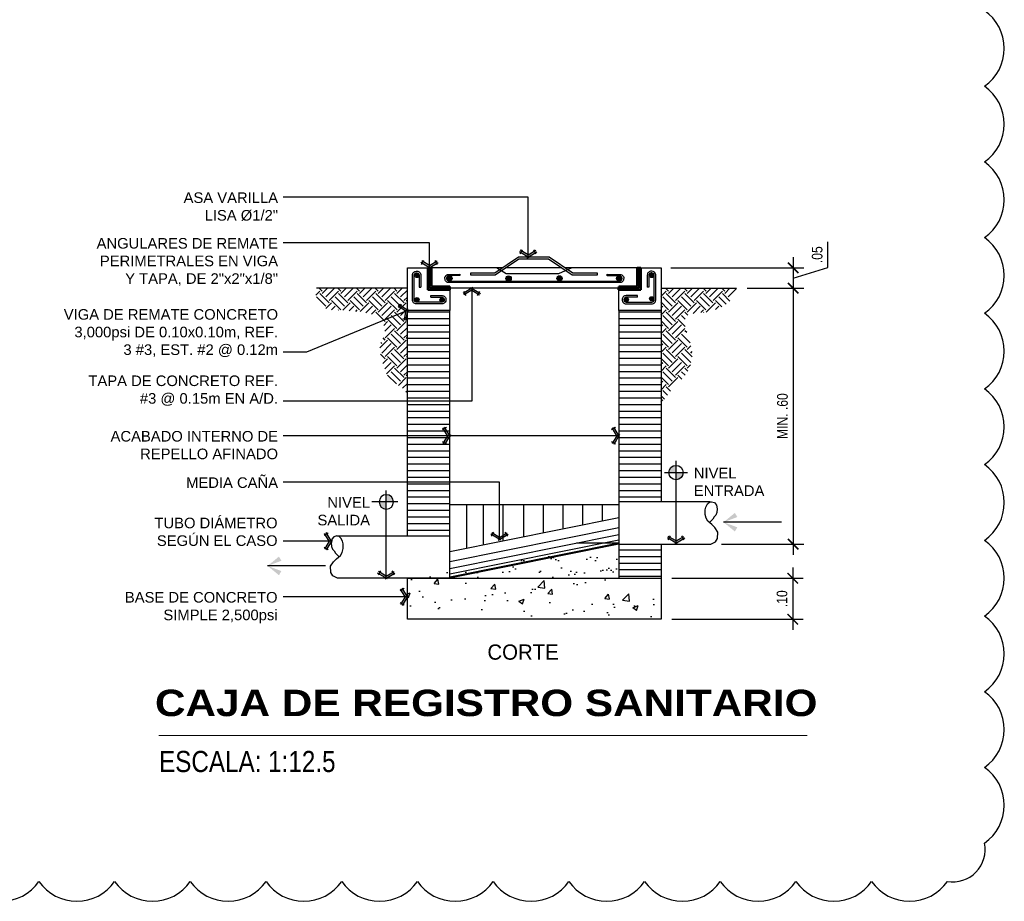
# Model space of a CAD drawing. Header units: metres. Extents: x 2 to 147, y 24 to 94.
# Tile 17 of 40: x 4.88 to 7.2, y 86.98 to 89.06. Entities that reach past the tile are written whole.
import ezdxf
from ezdxf.enums import TextEntityAlignment as Align

# ---------------------------------------------------------------- set-up
doc = ezdxf.new("R2010")
doc.units = ezdxf.units.M
doc.header["$MEASUREMENT"] = 0
doc.header["$PDMODE"] = 35
doc.linetypes.add('HIDDEN', pattern=[0.375, 0.25, -0.125])
doc.layers.get('Defpoints').update_dxf_attribs({"color": 171})
for name, color, linetype in [('A RESIDUAL', 5, 'Continuous'), ('Cotas', 1, 'Continuous'), ('DET HIDRO', 6, 'Continuous'), ('PISOS', 1, 'Continuous'), ('TEXTOS', 2, 'Continuous'), ('TEXTOS HIDRO', 2, 'Continuous')]:
    doc.layers.add(name, color=color, linetype=linetype)
doc.styles.add('Architect Hand_2', font='ARIALN.TTF', dxfattribs={"height": 0.003953})
doc.styles.add('Arial Black_4', font='txt', dxfattribs={"height": 0.005})
doc.styles.add('COTAS', font='ARIALN.TTF')
doc.styles.add('TEXTO HIDROSANITARIO', font='arial.ttf')
doc.styles.add('TITULOS', font='txt')
doc.dimstyles.new('ESC-12.5', dxfattribs={"dimtxt": 0.025, "dimasz": 0.025, "dimexe": 0.025, "dimexo": 0.025, "dimgap": 0.0125, "dimtad": 1, "dimzin": 4, "dimdsep": 46, "dimtxsty": 'COTAS', "dimblk": 'ARCHTICK', "dimcen": 0.025, "dimdle": 0.025, "dimclrd": 1, "dimclre": 1, "dimclrt": 2, "dimazin": 0, "dimtfac": 0.75, "dimtmove": 1, "dimatfit": 3, "dimldrblk": 'FLE', "dimfxl": 0.1, "dimtvp": 1.5, "dimtfill": 1, "dimtolj": 1, "dimtzin": 0, "dimarcsym": 0})

# ---------------------------------------------------------------- blocks, each defined once
blk = doc.blocks.new('_ARCHTICK')
at = {"color": 0, "linetype": 'ByBlock', "const_width": 0.15}
blk.add_lwpolyline([(-0.5, -0.5), (0.5, 0.5)], dxfattribs=at)
blk = doc.blocks.new('FLE')
at = {"linetype": 'Continuous'}
h = blk.add_hatch(color=2, dxfattribs=at)
h.paths.add_polyline_path([(-0.572, -0.617), (-0.422, -0.707), (0, 0), (-0.204, 0)])
h.paths.add_polyline_path([(-0.422, 0.707), (-0.572, 0.617), (-0.204, 0), (0, 0)])
at = {"color": 1, "linetype": 'Continuous'}
for p, q in [((0, 0), (-1, 0)), ((-0.309, 0.775), (-0.685, 0.55)), ((-0.204, 0), (-0.64, 0.731)), ((-0.204, 0), (-0.64, -0.731)), ((0.068, -0.113), (-0.49, 0.82)), ((0.068, 0.113), (-0.49, -0.82)), ((-0.685, -0.55), (-0.309, -0.775))]:
    blk.add_line(p, q, dxfattribs=at)
blk = doc.blocks.new('*D71')
at = {"layer": 'Cotas', "color": 1, "lineweight": -2, "transparency": 16777216}
for p, q in [((6.7879, 88.473), (6.7879, 88.534)), ((6.7059, 88.4974), (6.7059, 88.3994)), ((6.4164, 88.4724), (6.7309, 88.4724)), ((6.7059, 88.4484), (6.7879, 88.473)), ((6.6132, 88.4244), (6.7309, 88.4244))]:
    blk.add_line(p, q, dxfattribs=at)
at = {"layer": 'Defpoints', "color": 0, "transparency": 16777216}
for p in [(6.3914, 88.4724), (6.5882, 88.4244), (6.7059, 88.4244)]:
    blk.add_point(p, dxfattribs=at)
at = {"layer": 'Cotas', "color": 1, "lineweight": -2, "transparency": 16777216, "xscale": 0.025, "yscale": 0.025, "zscale": 0.025}
for p, rotation in [((6.7059, 88.4724), 90), ((6.7059, 88.4244), 270)]:
    blk.add_blockref('_ARCHTICK', p, dxfattribs=dict(at, rotation=rotation))
at = {"layer": 'Cotas', "color": 2, "transparency": 16777216, "insert": (6.7626, 88.5035), "char_height": 0.025, "attachment_point": 5, "rotation": 90, "style": 'COTAS', "bg_fill": 3, "box_fill_scale": 1.25, "bg_fill_color": 256, "bg_fill_true_color": 13158600, "bg_fill_transparency": 0}
blk.add_mtext('\\A1;.05', dxfattribs=at)
blk = doc.blocks.new('*D72')
at = {"layer": 'Cotas', "color": 1, "lineweight": -2, "transparency": 16777216}
for p, q in [((6.7048, 87.7638), (6.7048, 87.6168)), ((6.419, 87.7388), (6.7298, 87.7388)), ((6.419, 87.6418), (6.7298, 87.6418))]:
    blk.add_line(p, q, dxfattribs=at)
at = {"layer": 'Defpoints', "color": 0, "transparency": 16777216}
for p in [(6.394, 87.7388), (6.394, 87.6418), (6.7048, 87.6418)]:
    blk.add_point(p, dxfattribs=at)
at = {"layer": 'Cotas', "color": 1, "lineweight": -2, "transparency": 16777216, "xscale": 0.025, "yscale": 0.025, "zscale": 0.025}
for p, rotation in [((6.7048, 87.7388), 90), ((6.7048, 87.6418), 270)]:
    blk.add_blockref('_ARCHTICK', p, dxfattribs=dict(at, rotation=rotation))
at = {"layer": 'Cotas', "color": 2, "transparency": 16777216, "insert": (6.6795, 87.6903), "char_height": 0.025, "attachment_point": 5, "rotation": 90, "style": 'COTAS', "bg_fill": 3, "box_fill_scale": 1.25, "bg_fill_color": 256, "bg_fill_true_color": 13158600, "bg_fill_transparency": 0}
blk.add_mtext('\\A1;.10', dxfattribs=at)
blk = doc.blocks.new('INDIC NIVEL')
h = blk.add_hatch(color=8)
h.paths.add_polyline_path([(0, 0), (0, -0.122, 0.414214), (0.122, 0)])
h.paths.add_polyline_path([(0, 0.122, 0.414214), (-0.122, 0), (0, 0)])
at = {"color": 0}
for p, q in [((0, -0.197), (0, 0.197)), ((-0.197, 0), (0.197, 0))]:
    blk.add_line(p, q, dxfattribs=at)
blk.add_circle((0, 0), 0.122, dxfattribs=at)
blk = doc.blocks.new('*D115')
at = {"layer": 'Cotas', "color": 1, "lineweight": -2, "transparency": 16777216}
for p, q in [((6.7059, 88.4494), (6.7059, 87.7944)), ((6.5971, 88.4244), (6.7309, 88.4244)), ((6.5361, 87.8194), (6.7309, 87.8194))]:
    blk.add_line(p, q, dxfattribs=at)
at = {"layer": 'Defpoints', "color": 0, "transparency": 16777216}
for p in [(6.5721, 88.4244), (6.5111, 87.8194), (6.7059, 87.8194)]:
    blk.add_point(p, dxfattribs=at)
at = {"layer": 'Cotas', "color": 1, "lineweight": -2, "transparency": 16777216, "xscale": 0.025, "yscale": 0.025, "zscale": 0.025}
for p, rotation in [((6.7059, 88.4244), 90), ((6.7059, 87.8194), 270)]:
    blk.add_blockref('_ARCHTICK', p, dxfattribs=dict(at, rotation=rotation))
at = {"layer": 'Cotas', "color": 2, "transparency": 16777216, "insert": (6.6806, 88.1219), "char_height": 0.025, "attachment_point": 5, "rotation": 90, "style": 'COTAS', "bg_fill": 3, "box_fill_scale": 1.25, "bg_fill_color": 256, "bg_fill_true_color": 13158600, "bg_fill_transparency": 0}
blk.add_mtext('\\A1;MIN. .60', dxfattribs=at)
blk = doc.blocks.new('FLECHA')
at = {"color": 2, "linetype": 'Continuous'}
blk.add_line((-0.9, 0), (0, 0), dxfattribs=at)
for points in [[(-0.176, 0.145), (0, 0), (-0.214, 0.08)], [(-0.214, -0.08), (0, 0), (-0.176, -0.145)]]:
    blk.add_solid(points, dxfattribs=at)

msp = doc.modelspace()

# ---------------------------------------------------------------- hatches: boundary and pattern name
at = {"layer": 'DET HIDRO', "ltscale": 0.03}
h = msp.add_hatch(dxfattribs=at)
h.set_pattern_fill('LINE', color=8, scale=0.124988, style=0)
h.set_pattern_definition([(0, (-1.457416, 80.040972), (3e-18, 0.01562352), [])])
h.paths.add_polyline_path([(6.2939, 88.3719), (6.394, 88.3719), (6.394, 87.9195), (6.2939, 87.9194)])
h.paths.add_polyline_path([(6.2939, 87.7388), (6.2939, 87.8193), (6.394, 87.8194), (6.394, 87.7388)])
h.paths.add_polyline_path([(5.8942, 87.8389), (5.794, 87.839), (5.794, 88.3719), (5.8942, 88.3719)])
at = {"layer": 'DET HIDRO'}
h = msp.add_hatch(dxfattribs=at)
h.set_pattern_fill('AR-SAND', color=1, scale=0.027995, style=0)
h.set_pattern_definition([(37.5, (-110.16625, 4.948934), (-0.00176347, 0.053940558), [0, -0.042551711, 0, -0.047590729, 0, -0.045491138]), (7.5, (-110.16625, 4.948934), (0.049544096, 0.0790047), [0, -0.022955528, 0, -0.038352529, 0, -0.014697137]), (327.5, (-110.200685, 4.948934), (0.087178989, 0.000158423), [0, -0.013997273, 0, -0.050390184, 0, -0.065787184]), (317.5, (-110.200685, 4.948934), (0.08415515, 0.02457013), [0, -0.006998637, 0, -0.033033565, 0, -0.037792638])])
h.paths.add_polyline_path([(6.2939, 87.8193), (6.2939, 87.7388), (5.7942, 87.7388)])
at = {"layer": 'PISOS', "ltscale": 0.03}
h = msp.add_hatch(dxfattribs=at)
h.set_pattern_fill('EARTH', color=8, scale=0.124988, angle=45, style=0)
h.set_pattern_definition([(45, (-1.46113, 83.136754), (1e-17, 0.04418999), [0.03124704, -0.03124704]), (45, (-1.469416, 83.14504), (1e-17, 0.04418999), [0.03124704, -0.03124704]), (45, (-1.477702, 83.153325), (1e-17, 0.04418999), [0.03124704, -0.03124704]), (135, (-1.477702, 83.15885), (-0.04418999, 1e-17), [0.03124704, -0.03124704]), (135, (-1.469416, 83.167135), (-0.04418999, 1e-17), [0.03124704, -0.03124704]), (135, (-1.46113, 83.17542), (-0.04418999, 1e-17), [0.03124704, -0.03124704])])
h.paths.add_polyline_path([(5.7375, 88.2412), (5.7368, 88.2438), (5.7361, 88.2465), (5.7354, 88.2492), (5.7347, 88.2519), (5.734, 88.2546), (5.7333, 88.2574), (5.7326, 88.2601), (5.732, 88.2628), (5.7313, 88.2655), (5.7307, 88.2682), (5.7302, 88.2709), (5.7297, 88.2736), (5.7293, 88.2763), (5.7291, 88.2789), (5.729, 88.2815), (5.729, 88.2841), (5.7291, 88.2867), (5.7295, 88.2892), (5.73, 88.2918), (5.7307, 88.2942), (5.7316, 88.2967), (5.7327, 88.2991), (5.7338, 88.3015), (5.735, 88.3039), (5.7362, 88.3063), (5.7374, 88.3087), (5.7384, 88.3112), (5.7394, 88.3137), (5.7401, 88.3162), (5.7406, 88.3188), (5.7409, 88.3215), (5.7409, 88.3242), (5.7407, 88.3269), (5.7403, 88.3296), (5.7397, 88.3324), (5.7388, 88.3351), (5.7378, 88.3377), (5.7366, 88.3404), (5.7353, 88.3429), (5.7337, 88.3454), (5.7321, 88.3478), (5.7303, 88.35), (5.7284, 88.3522), (5.7263, 88.3542), (5.7242, 88.356), (5.722, 88.3577), (5.7197, 88.3591), (5.7173, 88.3604), (5.7149, 88.3615), (5.7124, 88.3624), (5.7099, 88.3631), (5.7073, 88.3637), (5.7047, 88.3642), (5.702, 88.3647), (5.6994, 88.365), (5.6967, 88.3653), (5.6964, 88.3654), (5.6943, 88.3663), (5.6912, 88.3674), (5.6881, 88.3683), (5.6849, 88.369), (5.6817, 88.3694), (5.6785, 88.3696), (5.6753, 88.3697), (5.672, 88.3696), (5.6687, 88.3693), (5.6689, 88.3693), (5.6661, 88.3698), (5.6625, 88.3703), (5.659, 88.3708), (5.6554, 88.3713), (5.6518, 88.3717), (5.6482, 88.3719), (5.6446, 88.3721), (5.641, 88.3722), (5.6374, 88.3722), (5.6338, 88.3723), (5.6301, 88.3723), (5.6265, 88.3724), (5.6229, 88.3726), (5.6193, 88.3728), (5.6157, 88.3732), (5.6121, 88.3737), (5.6085, 88.3745), (5.6049, 88.3754), (5.6013, 88.3766), (5.5978, 88.378), (5.5944, 88.3797), (5.5911, 88.3816), (5.5881, 88.3838), (5.5854, 88.3862), (5.5831, 88.3889), (5.5812, 88.3917), (5.5797, 88.3948), (5.5787, 88.3981), (5.5781, 88.4015), (5.5778, 88.4051), (5.5778, 88.4089), (5.578, 88.4127), (5.5784, 88.4165), (5.5788, 88.4205), (5.5793, 88.4245), (5.794, 88.4245), (5.794, 88.3586), (5.794, 88.1734), (5.7932, 88.1749), (5.7919, 88.1771), (5.7904, 88.1793), (5.7888, 88.1814), (5.7871, 88.1834), (5.7853, 88.1853), (5.7833, 88.1872), (5.7811, 88.189), (5.7789, 88.1907), (5.7765, 88.1923), (5.7741, 88.194), (5.7717, 88.1956), (5.7692, 88.1972), (5.7667, 88.1988), (5.7643, 88.2004), (5.7618, 88.2021), (5.7595, 88.2038), (5.7572, 88.2056), (5.7551, 88.2075), (5.7531, 88.2095), (5.7512, 88.2116), (5.7495, 88.2138), (5.7479, 88.2161), (5.7464, 88.2185), (5.7451, 88.221), (5.7447, 88.2217), (5.7446, 88.222), (5.7436, 88.2253), (5.7424, 88.2286), (5.7412, 88.2319), (5.74, 88.2351), (5.7387, 88.2383)])
h = msp.add_hatch(dxfattribs=at)
h.set_pattern_fill('EARTH', color=8, scale=0.124988, angle=45, style=0)
h.set_pattern_definition([(45, (-1.26113, 83.136754), (1e-17, 0.04418999), [0.03124704, -0.03124704]), (45, (-1.269416, 83.14504), (1e-17, 0.04418999), [0.03124704, -0.03124704]), (45, (-1.277702, 83.153325), (1e-17, 0.04418999), [0.03124704, -0.03124704]), (135, (-1.277702, 83.15885), (-0.04418999, 1e-17), [0.03124704, -0.03124704]), (135, (-1.269416, 83.167135), (-0.04418999, 1e-17), [0.03124704, -0.03124704]), (135, (-1.26113, 83.17542), (-0.04418999, 1e-17), [0.03124704, -0.03124704])])
h.paths.add_polyline_path([(6.4019, 88.1613), (6.4006, 88.1588), (6.4001, 88.1584), (6.3982, 88.1564), (6.3964, 88.1544), (6.3952, 88.1531), (6.3929, 88.1531), (6.3929, 88.3586), (6.3929, 88.4245), (6.5721, 88.4245), (6.572, 88.4226), (6.5717, 88.4201), (6.5712, 88.4176), (6.5705, 88.4152), (6.5696, 88.4127), (6.5686, 88.4103), (6.5674, 88.4079), (6.566, 88.4056), (6.5645, 88.4033), (6.5628, 88.401), (6.561, 88.3988), (6.559, 88.3966), (6.5569, 88.3945), (6.5547, 88.3924), (6.5523, 88.3904), (6.5499, 88.3885), (6.5473, 88.3866), (6.5446, 88.3848), (6.5419, 88.383), (6.539, 88.3813), (6.5361, 88.3797), (6.5331, 88.3782), (6.53, 88.3768), (6.5268, 88.3754), (6.5236, 88.3741), (6.5203, 88.3729), (6.5169, 88.3718), (6.5136, 88.3709), (6.5101, 88.37), (6.5067, 88.3692), (6.5032, 88.3685), (6.4997, 88.3679), (6.4962, 88.3674), (6.4927, 88.367), (6.4892, 88.3667), (6.4857, 88.3664), (6.4823, 88.3662), (6.479, 88.3659), (6.4758, 88.3656), (6.4727, 88.3653), (6.4697, 88.3649), (6.4668, 88.3644), (6.4642, 88.3638), (6.4617, 88.3631), (6.4594, 88.3622), (6.4573, 88.3612), (6.4555, 88.3599), (6.4539, 88.3584), (6.4526, 88.3567), (6.4516, 88.3548), (6.4508, 88.3526), (6.4503, 88.3502), (6.45, 88.3476), (6.4499, 88.3449), (6.4499, 88.3421), (6.4502, 88.3391), (6.4506, 88.336), (6.4511, 88.3328), (6.4517, 88.3296), (6.4525, 88.3263), (6.4533, 88.323), (6.4542, 88.3197), (6.4552, 88.3164), (6.4562, 88.3131), (6.4572, 88.3099), (6.4582, 88.3068), (6.4592, 88.3037), (6.4602, 88.3007), (6.4612, 88.2977), (6.4621, 88.2948), (6.463, 88.292), (6.4638, 88.2891), (6.4646, 88.2864), (6.4653, 88.2836), (6.4659, 88.2809), (6.4665, 88.2782), (6.4669, 88.2754), (6.4673, 88.2727), (6.4675, 88.27), (6.4676, 88.2673), (6.4676, 88.2645), (6.4675, 88.2618), (6.4672, 88.259), (6.4668, 88.2562), (6.4663, 88.2534), (6.4657, 88.2506), (6.4649, 88.2477), (6.4641, 88.2449), (6.4631, 88.2421), (6.462, 88.2394), (6.4609, 88.2366), (6.4596, 88.2339), (6.4583, 88.2312), (6.4568, 88.2286), (6.4553, 88.226), (6.4537, 88.2235), (6.4521, 88.221), (6.4504, 88.2186), (6.4486, 88.2162), (6.4468, 88.2139), (6.4449, 88.2117), (6.443, 88.2095), (6.441, 88.2073), (6.4391, 88.2052), (6.4371, 88.203), (6.435, 88.2009), (6.433, 88.1988), (6.431, 88.1968), (6.4289, 88.1947), (6.4269, 88.1926), (6.4249, 88.1906), (6.4229, 88.1885), (6.4209, 88.1864), (6.4189, 88.1843), (6.417, 88.1822), (6.4151, 88.18), (6.4132, 88.1778), (6.4114, 88.1756), (6.4097, 88.1734), (6.408, 88.171), (6.4064, 88.1687), (6.4048, 88.1663), (6.4033, 88.1638)])

# ---------------------------------------------------------------- linework, layer by layer
at = {"layer": 'DET HIDRO', "color": 4}
for p, q in [((5.794, 88.4724), (5.8425, 88.4724)), ((5.794, 88.3719), (5.794, 88.4724)), ((6.3455, 88.4724), (6.394, 88.4724)), ((6.394, 88.4724), (6.394, 88.3719)), ((6.2933, 88.4244), (5.8947, 88.4244)), ((5.8942, 88.4204), (5.8942, 88.3719)), ((6.2939, 88.3719), (6.2939, 88.4207)), ((5.794, 87.839), (5.794, 88.3719)), ((5.8942, 88.3719), (5.794, 88.3719)), ((5.8942, 87.7388), (5.8942, 88.3719)), ((6.394, 88.3719), (6.2939, 88.3719)), ((6.394, 88.3719), (6.394, 87.9195)), ((6.394, 87.8194), (6.394, 87.7388))]:
    msp.add_line(p, q, dxfattribs=at)
at = {"layer": 'DET HIDRO', "color": 3, "lineweight": 50}
for p, q in [((5.8425, 88.4728), (5.8425, 88.4208)), ((5.8507, 88.4728), (5.8425, 88.4728)), ((5.8425, 88.4485), (5.8425, 88.4725)), ((5.8425, 88.4724), (5.8425, 88.4484)), ((5.8467, 88.4728), (5.8467, 88.4245)), ((5.8507, 88.4728), (5.8507, 88.4281)), ((6.3373, 88.4727), (6.3373, 88.428)), ((6.3373, 88.4727), (6.3455, 88.4727)), ((6.3414, 88.4727), (6.3414, 88.4244)), ((6.3455, 88.4727), (6.3455, 88.4207)), ((5.8947, 88.4245), (5.8467, 88.4245)), ((5.8944, 88.4281), (5.8507, 88.4281)), ((5.8944, 88.4281), (5.8944, 88.4245)), ((5.8947, 88.4245), (5.8947, 88.4208)), ((6.2933, 88.4244), (6.3414, 88.4244)), ((6.2933, 88.4244), (6.2933, 88.4207)), ((6.2934, 88.428), (6.3373, 88.428)), ((6.2934, 88.428), (6.2934, 88.4244)), ((5.8947, 88.4208), (5.8425, 88.4208)), ((6.2933, 88.4207), (6.3455, 88.4207))]:
    msp.add_line(p, q, dxfattribs=at)
at = {"layer": 'DET HIDRO', "color": 2}
for p, q in [((6.0192, 88.4724), (6.0044, 88.4724)), ((6.1593, 88.4724), (6.0261, 88.4724)), ((6.1826, 88.4724), (6.1662, 88.4724)), ((5.8219, 88.4269), (5.8259, 88.4269)), ((6.365, 88.4269), (6.361, 88.4269)), ((5.8493, 88.4028), (5.8493, 88.4068)), ((6.3376, 88.4028), (6.3376, 88.4068)), ((6.2939, 87.8816), (5.8942, 87.8011))]:
    msp.add_line(p, q, dxfattribs=at)
at = {"layer": 'DET HIDRO', "color": 3}
for p, q in [((6.3455, 88.4207), (6.3455, 88.4724)), ((6.2939, 87.8217), (5.8942, 87.7412)), ((6.2939, 87.8193), (5.8942, 87.7388)), ((5.8942, 87.7388), (5.629, 87.7388))]:
    msp.add_line(p, q, dxfattribs=at)
at = {"layer": 'DET HIDRO', "color": 4, "ltscale": 0.03}
for p, q in [((5.794, 88.4244), (5.5793, 88.4244)), ((6.3929, 88.4244), (6.5721, 88.4244))]:
    msp.add_line(p, q, dxfattribs=at)
at = {"layer": 'DET HIDRO', "color": 4, "linetype": 'Continuous'}
msp.add_line((6.2939, 88.3719), (6.2939, 87.7388), dxfattribs=at)
at = {"layer": 'DET HIDRO', "color": 1}
for p, q in [((6.2939, 87.9121), (5.8942, 87.9121)), ((5.9335, 87.9121), (5.9335, 87.809)), ((5.9735, 87.9121), (5.9735, 87.8171)), ((6.02, 87.9121), (6.02, 87.8264)), ((6.0688, 87.9121), (6.0688, 87.8363)), ((6.1153, 87.9121), (6.1153, 87.8456)), ((6.1617, 87.9121), (6.1617, 87.855)), ((6.2081, 87.9121), (6.2081, 87.8643)), ((6.2546, 87.9121), (6.2546, 87.8753))]:
    msp.add_line(p, q, dxfattribs=at)
at = {"layer": 'DET HIDRO', "color": 8}
for p, q in [((6.2939, 87.8576), (5.8942, 87.7772)), ((6.2939, 87.8414), (5.8942, 87.7609)), ((6.2939, 87.8286), (5.8942, 87.7481))]:
    msp.add_line(p, q, dxfattribs=at)
at = {"layer": 'DET HIDRO', "color": 2}
msp.add_lwpolyline([(6.1836, 88.4558), (6.243, 88.4558), (6.243, 88.4598), (6.1847, 88.4598), (6.1289, 88.4979), (6.0565, 88.4979), (6.0008, 88.4598), (5.9435, 88.4598), (5.9435, 88.4558), (6.0018, 88.4558), (6.0576, 88.4939), (6.1278, 88.4939)], close=True, dxfattribs=at)
at = {"layer": 'DET HIDRO', "color": 4}
msp.add_lwpolyline([(6.3373, 88.4724), (6.1826, 88.4724), (6.1511, 88.4585), (6.0278, 88.4585), (6.0044, 88.4724), (5.8507, 88.4724)], dxfattribs=at)
at = {"layer": 'DET HIDRO', "color": 2}
for points in [[(5.8493, 88.4068), (5.8759, 88.4068, -0.43215), (5.8851, 88.397, -0.43215), (5.8759, 88.3873), (5.8151, 88.3873, -0.414214), (5.8059, 88.3965), (5.8059, 88.4569, -0.359966), (5.8149, 88.4644), (5.8167, 88.4644, -0.414214), (5.8259, 88.4552), (5.8259, 88.4269)], [(5.8493, 88.4028), (5.8759, 88.4028, -0.446195), (5.8811, 88.397, -0.446195), (5.8759, 88.3913), (5.8151, 88.3913, -0.414214), (5.8099, 88.3965), (5.8099, 88.4565, -0.342343), (5.8149, 88.4604), (5.8167, 88.4604, -0.414214), (5.8219, 88.4552), (5.8219, 88.4269)], [(6.3376, 88.4068), (6.311, 88.4068, 0.43215), (6.3018, 88.397, 0.43215), (6.311, 88.3873), (6.3718, 88.3873, 0.414214), (6.381, 88.3965), (6.381, 88.4569, 0.359966), (6.372, 88.4644), (6.3702, 88.4644, 0.414214), (6.361, 88.4552), (6.361, 88.4269)], [(6.3376, 88.4028), (6.311, 88.4028, 0.446195), (6.3058, 88.397, 0.446195), (6.311, 88.3913), (6.3718, 88.3913, 0.414214), (6.377, 88.3965), (6.377, 88.4565, 0.342343), (6.372, 88.4604), (6.3702, 88.4604, 0.414214), (6.365, 88.4552), (6.365, 88.4269)]]:
    msp.add_lwpolyline(points, format="xyb", dxfattribs=at)
at = {"layer": 'DET HIDRO', "color": 2, "linetype": 'Continuous', "const_width": 0.005, "flags": 128}
for points in [[(5.8193, 88.4544, -1), (5.8143, 88.4544, -1)], [(6.3738, 88.4544, -1), (6.3688, 88.4544, -1)], [(5.8193, 88.3972, -1), (5.8143, 88.3972, -1)], [(5.8784, 88.3965, -1), (5.8734, 88.3965, -1)], [(6.3139, 88.3972, -1), (6.3089, 88.3972, -1)], [(6.3738, 88.3992, -1), (6.3688, 88.3992, -1)]]:
    msp.add_lwpolyline(points, format="xyb", close=True, dxfattribs=at)
at = {"layer": 'DET HIDRO', "color": 2}
msp.add_lwpolyline([(5.889, 88.4376, -0.192487), (5.8831, 88.4435), (5.8827, 88.4501, -0.162686), (5.8889, 88.457), (5.918, 88.4576), (5.918, 88.454), (5.8925, 88.454, 0.414214), (5.8869, 88.4484), (5.8869, 88.4467, 0.414214), (5.8925, 88.4411), (6.2955, 88.4411, 0.414214), (6.3012, 88.4467), (6.3012, 88.4481, 0.414214), (6.2955, 88.4537), (6.266, 88.4537), (6.266, 88.4573), (6.2989, 88.4567, -0.251771), (6.3054, 88.4494), (6.3051, 88.444, -0.202719), (6.2991, 88.4376)], format="xyb", close=True, dxfattribs=at)
at = {"layer": 'DET HIDRO', "color": 2, "const_width": 0.00626, "flags": 128}
for points in [[(5.8966, 88.4475, -1), (5.8904, 88.4475, -1)], [(6.0364, 88.4472, -1), (6.0302, 88.4472, -1)], [(6.1568, 88.4475, -1), (6.1505, 88.4475, -1)], [(6.2978, 88.4475, -1), (6.2915, 88.4475, -1)]]:
    msp.add_lwpolyline(points, format="xyb", close=True, dxfattribs=at)
at = {"layer": 'DET HIDRO', "color": 3}
for points in [[(6.2939, 87.8194), (6.5111, 87.8194), (6.522, 87.8247), (6.522, 87.8247), (6.5271, 87.833), (6.5271, 87.833), (6.5275, 87.8475), (6.5206, 87.8584), (6.5133, 87.8657), (6.5039, 87.8733), (6.4999, 87.8805), (6.4977, 87.8896), (6.4978, 87.9003), (6.4995, 87.9071), (6.5036, 87.9143), (6.5092, 87.9194), (6.2939, 87.9194)], [(5.629, 87.7388), (5.6181, 87.7441), (5.6181, 87.7441), (5.613, 87.7524), (5.613, 87.7524), (5.6127, 87.7669), (5.6196, 87.7778), (5.6268, 87.785), (5.6363, 87.7927), (5.6402, 87.7999), (5.6424, 87.809), (5.6424, 87.8197), (5.6407, 87.8265), (5.6366, 87.8337), (5.6326, 87.8372), (5.6272, 87.8388), (5.8942, 87.8388)]]:
    msp.add_lwpolyline(points, dxfattribs=at)
at = {"layer": 'DET HIDRO', "color": 1}
for points in [[(6.5092, 87.9194), (6.513, 87.9194), (6.5202, 87.9175), (6.5246, 87.9117), (6.526, 87.903), (6.5253, 87.8943), (6.5228, 87.8881), (6.5194, 87.8838), (6.5159, 87.8787), (6.5126, 87.8751), (6.5101, 87.8725), (6.5082, 87.8707)], [(5.6272, 87.8388), (5.6199, 87.8369), (5.6156, 87.8311), (5.6141, 87.8224), (5.6148, 87.8137), (5.6174, 87.8075), (5.6207, 87.8032), (5.6243, 87.7981), (5.6275, 87.7945), (5.6301, 87.7919), (5.6319, 87.7901)]]:
    msp.add_lwpolyline(points, dxfattribs=at)
at = {"layer": 'DET HIDRO', "color": 4}
msp.add_lwpolyline([(5.794, 87.6418), (5.794, 87.7388), (6.394, 87.7388), (6.394, 87.6418)], close=True, dxfattribs=at)
at = {"layer": 'DET HIDRO', "color": 2}
for centre, radius in [((5.8168, 88.4544), 0.005), ((5.8935, 88.4475), 0.00626), ((6.0333, 88.4472), 0.00626), ((6.1537, 88.4475), 0.00626), ((6.2946, 88.4475), 0.00626), ((6.3713, 88.4544), 0.005), ((5.8168, 88.3972), 0.005), ((5.8759, 88.3965), 0.005), ((6.3114, 88.3972), 0.005), ((6.3713, 88.3992), 0.005)]:
    msp.add_circle(centre, radius, dxfattribs=at)
at = {"layer": 'TEXTOS', "lineweight": 9}
msp.add_line((5.2068, 87.3673), (6.7391, 87.3673), dxfattribs=at)
at = {"layer": 'TEXTOS HIDRO', "color": 1, "linetype": 'HIDDEN', "ltscale": 0.1}
msp.add_line((6.2939, 87.8217), (6.1586, 87.8217), dxfattribs=at)

# ---------------------------------------------------------------- block references
at = {"layer": 'A RESIDUAL', "xscale": -0.1519023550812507, "yscale": 0.1519023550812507, "zscale": 0.1519023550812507}
msp.add_blockref('FLECHA', (5.4638, 87.7679), dxfattribs=at)
at = {"layer": 'TEXTOS HIDRO', "color": 1, "yscale": 0.1388757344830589, "zscale": 0.1388757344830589}
for p, xscale in [((6.429, 87.9885), 0.1388757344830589), ((5.7443, 87.9191), -0.1388757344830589)]:
    msp.add_blockref('INDIC NIVEL', p, dxfattribs=dict(at, xscale=xscale))

# ---------------------------------------------------------------- texts
at = {"layer": 'TEXTOS', "lineweight": 9, "insert": (5.1975, 87.4753), "char_height": 0.0625, "width": 1.586512, "attachment_point": 1, "line_spacing_factor": 1.176471, "style": 'Arial Black_4', "bg_fill": 3, "box_fill_scale": 1.25, "bg_fill_color": 0, "bg_fill_transparency": 0}
msp.add_mtext('\\pt0.375,0.75;CAJA DE REGISTRO SANITARIO', dxfattribs=at)
at = {"layer": 'TEXTOS', "lineweight": 9, "insert": (5.2072, 87.3306), "char_height": 0.05, "width": 0.46613, "attachment_point": 1, "line_spacing_factor": 1.046694, "style": 'Architect Hand_2'}
msp.add_mtext('ESCALA: 1:12.5', dxfattribs=at)
at = {"layer": 'TEXTOS HIDRO', "style": 'TITULOS'}
msp.add_text('CORTE', height=0.036, dxfattribs=at).set_placement((6.0675, 87.5642), align=Align.MIDDLE_CENTER)
at = {"layer": 'TEXTOS HIDRO', "attachment_point": 3, "style": 'TEXTO HIDROSANITARIO', "bg_fill": 3, "box_fill_scale": 1.1, "bg_fill_color": 256, "bg_fill_true_color": 13158600}
for s, insert, char_height, width, bg_fill_transparency in [('{\\fArial|b0|i0|c161|p34;ANGULARES DE REMATE PERIMETRALES} EN {\\fArial|b0|i0|c161|p34;VIGA Y} {\\fArial|b0|i0|c161|p34;TAPA, DE 2"}x{\\fArial|b0|i0|c161|p34;2"}x{\\fArial|b0|i0|c161|p34;1/8" }', (5.4884, 88.5429), 0.0249976, 0.433478, 2354388), ('BASE DE CONCRETO SIMPLE 2,500psi', (5.4873, 87.7062), 0.024998, 0.359975, 9161100)]:
    msp.add_mtext(s, dxfattribs=dict(at, insert=insert, char_height=char_height, width=width, bg_fill_transparency=bg_fill_transparency))
at = {"layer": 'TEXTOS HIDRO', "color": 2, "char_height": 0.024998, "style": 'TEXTO HIDROSANITARIO'}
for s, insert, width, attachment_point in [('NIVEL ENTRADA', (6.4709, 87.9998), 0.210434, 1), ('NIVEL SALIDA', (5.7058, 87.9304), 0.171142, 3)]:
    msp.add_mtext(s, dxfattribs=dict(at, insert=insert, width=width, attachment_point=attachment_point))

# ---------------------------------------------------------------- leaders
at = {"layer": 'TEXTOS HIDRO', "annotation_type": 0, "has_hookline": 1, "hookline_direction": 1}
for points, text_width in [([(5.794, 88.3719), (5.5553, 88.2728), (5.5009, 88.2728)], 0.5047), ([(6.2939, 88.0756), (5.5553, 88.0756), (5.5009, 88.0756)], 0.394), ([(6.0117, 87.8303), (6.0117, 87.9659), (5.5009, 87.9659)], 0.2148)]:
    msp.add_leader(points, dimstyle='ESC-12.5', override={"dimgap": 0.05, "dimtad": 0}, dxfattribs=dict(at, text_width=text_width))
at = {"layer": 'TEXTOS HIDRO'}
for points, override in [([(5.8942, 88.0756), (5.7357, 88.0756)], {"dimtad": 0}), ([(6.429, 87.8217), (6.429, 87.9885), (6.4563, 87.9885)], {"dimgap": 0.1, "dimtad": 0}), ([(5.7443, 87.7388), (5.7443, 87.9191), (5.7102, 87.9191)], {"dimgap": 0.1, "dimtad": 0}), ([(5.6144, 87.826), (5.5553, 87.826), (5.5009, 87.826)], {"dimgap": 0.05, "dimtad": 0}), ([(5.794, 87.6949), (5.5553, 87.6949), (5.5009, 87.6949)], {"dimgap": 0.05, "dimtad": 0})]:
    msp.add_leader(points, dimstyle='ESC-12.5', override=override, dxfattribs=at)

# ---------------------------------------------------------------- next in the draw order: texts
at = {"layer": 'TEXTOS HIDRO', "style": 'TEXTO HIDROSANITARIO', "bg_fill": 3, "box_fill_scale": 1.1, "bg_fill_color": 256, "bg_fill_true_color": 13158600}
for s, insert, char_height, width, attachment_point, bg_fill_transparency in [('ACABADO INTERNO DE {\\fArial|b0|i0|c161|p34;REPELLO AFINADO}', (5.4884, 88.0868), 0.024998, 0.440705, 3, 2354388), ('MEDIA CAÑA', (5.4884, 87.9772), 0.025, 0.393795, 3, 2354388), ('TUBO DIÁMETRO SEGÚN EL CASO', (5.4873, 87.8148), 0.024998, 0.343062, 9, 9161100)]:
    msp.add_mtext(s, dxfattribs=dict(at, insert=insert, char_height=char_height, width=width, attachment_point=attachment_point, bg_fill_transparency=bg_fill_transparency))

# ---------------------------------------------------------------- next in the draw order: dimensions: what is measured, and where the dimension line sits
at = {"layer": 'Cotas'}
for base, p1, p2, picture, middle in [((6.7059, 88.4244), (6.3914, 88.4724), (6.5882, 88.4244), '*D71', (6.7626, 88.4855)), ((6.7048, 87.6418), (6.394, 87.7388), (6.394, 87.6418), '*D72', (6.6795, 87.6903))]:
    dim = msp.add_linear_dim(base=base, p1=p1, p2=p2, angle=90, dimstyle='ESC-12.5', dxfattribs=at)
    dim.commit()
    dim.dimension.update_dxf_attribs({"geometry": picture, "text_midpoint": middle})

# ---------------------------------------------------------------- next in the draw order: leaders
at = {"layer": 'TEXTOS HIDRO', "annotation_type": 0, "has_hookline": 1, "hookline_direction": 1}
for points, text_width in [([(6.0792, 88.4979), (6.0792, 88.6395), (5.5009, 88.6395)], 0.2233), ([(5.8462, 88.4728), (5.8462, 88.5317), (5.5009, 88.5317)], 0.427), ([(5.9461, 88.4244), (5.9461, 88.1576), (5.5009, 88.1576)], 0.4443)]:
    msp.add_leader(points, dimstyle='ESC-12.5', override={"dimgap": 0.05, "dimtad": 0}, dxfattribs=dict(at, text_width=text_width))

# ---------------------------------------------------------------- next in the draw order: hatches: boundary and pattern name
at = {"layer": 'DET HIDRO'}
h = msp.add_hatch(dxfattribs=at)
h.set_pattern_fill('AR-CONC', color=8, scale=0.018748, style=0)
h.set_pattern_definition([(50, (-1.45742, 80.04097), (0.1344735, -0.0117649), [0.0140612, -0.1546728]), (355, (-1.45742, 80.04097), (-0.0260134, 0.1410227), [0.011249, -0.1237383]), (100.4514, (-1.44621, 80.03999), (0.1084602, 0.1292577), [0.0119502, -0.1314517]), (46.1842, (-1.45742, 80.07847), (0.2000887, -0.031032), [0.0210918, -0.2320093]), (96.6356, (-1.44074, 80.07588), (0.1752327, 0.1826298), [0.0179252, -0.1971775]), (351.1842, (-1.45742, 80.07847), (0.1752325, 0.18263), [0.0168734, -0.1856074]), (21, (-1.43867, 80.06909), (0.1119095, -0.0754839), [0.0140612, -0.1546728]), (326, (-1.43867, 80.0691), (0.0456173, 0.1359528), [0.011249, -0.1237383]), (71.4514, (-1.42934, 80.0628), (0.1575268, 0.0604687), [0.0119502, -0.1314517]), (37.5, (-1.457416, 80.04097), (0.00227976, 0.06241169), [0, -0.1222384, 0, -0.1256131, 0, -0.124207]), (7.5, (-1.457416, 80.04097), (0.04932087, 0.0739452), [0, -0.0716182, 0, -0.1194262, 0, -0.04733927]), (327.5, (-1.499224, 80.04097), (0.10008223, -0.00422864), [0, -0.04687056, 0, -0.14623615, 0, -0.1940441]), (317.5, (-1.51797, 80.04097), (0.10933705, 0.0187679), [0, -0.0609317, 0, -0.0971158, 0, -0.13779945])])
h.paths.add_polyline_path([(6.394, 87.6418), (5.794, 87.6418), (5.794, 87.7388), (5.7942, 87.7388), (6.394, 87.7388)])

# ---------------------------------------------------------------- next in the draw order: texts
at = {"layer": 'TEXTOS HIDRO', "char_height": 0.024998, "style": 'TEXTO HIDROSANITARIO', "bg_fill": 3, "box_fill_scale": 1.1, "bg_fill_color": 256, "bg_fill_true_color": 13158600, "bg_fill_transparency": 2354388}
for s, insert, width, attachment_point in [('ASA VARILLA LISA %%C1/2"', (5.4884, 88.6508), 0.293326, 3), ('VIGA DE REMATE CONCRETO 3,000psi DE 0.10x0.10m, REF. 3 #3, EST. #2 @ 0.12m', (5.4884, 88.2615), 0.505065, 9), ('{\\fArial|b0|i0|c161|p34;TAPA DE CONCRETO REF. \\P#3 @} 0{\\fArial|b0|i0|c161|p34;.15}m{\\fArial|b0|i0|c161|p34; EN A}/D.\\P', (5.4884, 88.1463), 0.45801, 9)]:
    msp.add_mtext(s, dxfattribs=dict(at, insert=insert, width=width, attachment_point=attachment_point))

# ---------------------------------------------------------------- next in the draw order: dimensions: what is measured, and where the dimension line sits
at = {"layer": 'Cotas'}
dim = msp.add_linear_dim(base=(6.7059, 87.8194), p1=(6.5721, 88.4244), p2=(6.5111, 87.8194), angle=90, text='MIN. .60', dimstyle='ESC-12.5', dxfattribs=at)
dim.commit()
dim.dimension.update_dxf_attribs({"geometry": '*D115', "text_midpoint": (6.6806, 88.1219)})

# ---------------------------------------------------------------- next in the draw order: linework, layer by layer
at = {"layer": 'Defpoints'}
msp.add_lwpolyline([(4.7444, 87.0217, 0.520567), (4.9233, 87.0217, 0.520567), (5.1022, 87.0217, 0.520567), (5.2811, 87.0217, 0.520567), (5.46, 87.0217, 0.520567), (5.639, 87.0217, 0.520567), (5.8179, 87.0217, 0.520567), (5.9968, 87.0217, 0.520567), (6.1757, 87.0217, 0.520567), (6.3546, 87.0217, 0.520567), (6.5335, 87.0217, 0.520567), (6.7124, 87.0217, 0.520567), (6.8913, 87.0217, 0.520567), (7.0702, 87.0217, 0.520567), (7.1582, 87.1126, 0.520567), (7.1582, 87.2915, 0.520567), (7.1582, 87.4704, 0.520567), (7.1582, 87.6493, 0.520567), (7.1582, 87.8282, 0.520567), (7.1582, 88.0072, 0.520567), (7.1582, 88.1861, 0.520567), (7.1582, 88.365, 0.520567), (7.1582, 88.5439, 0.520567), (7.1582, 88.7228, 0.520567), (7.1582, 88.9017, 0.520567), (7.1582, 89.0806, 0.520567)], format="xyb", dxfattribs=at)

# ---------------------------------------------------------------- next in the draw order: block references
at = {"layer": 'A RESIDUAL', "xscale": -0.1519023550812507, "yscale": 0.1519023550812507, "zscale": 0.1519023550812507}
msp.add_blockref('FLECHA', (6.5413, 87.8712), dxfattribs=at)

doc.saveas('drawing.dxf')
